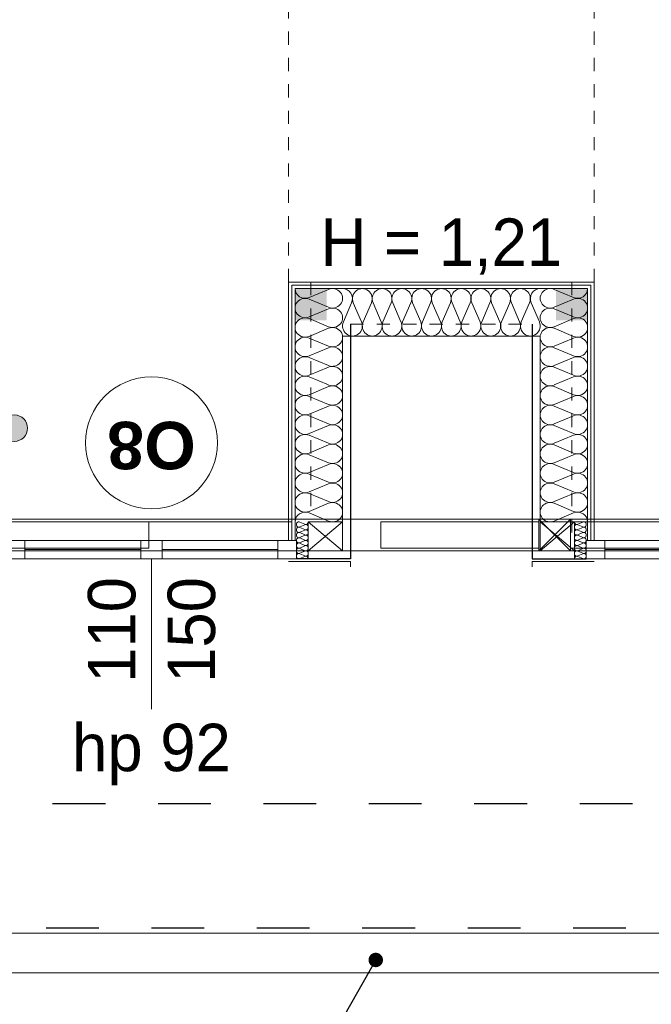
# Model space of a CAD drawing. Extents: x -251948 to -68259, y 37284 to 119967.
# Tile 6 of 41: x -122474 to -120077, y 47294 to 51029. Entities that reach past the tile are written whole.
import ezdxf

# ---------------------------------------------------------------- set-up
doc = ezdxf.new("R2010")
doc.units = 0
doc.header["$MEASUREMENT"] = 0
doc.linetypes.add('Hidden Line', pattern=[100, 50, -50])
doc.linetypes.add('Przerywana', pattern=[400, 200, -200])
for name, color, linetype in [('Arch ocieplenie', 7, 'Continuous'), ('Arch opisy', 7, 'Continuous'), ('Arch ściany działowe', 7, 'Continuous')]:
    doc.layers.add(name, color=color, linetype=linetype)
for name, color, linetype, lineweight, true_color in [('Arch ocieplenie_Nr_Pióra__24', 7, 'Continuous', 13, 0x029e21), ('Arch okna_Nr_Pióra__82', 7, 'Continuous', 20, 0xaaaaaa), ('INWENT.ŚCIANY_Nr_Pióra__2', 7, 'Continuous', 13, 0x7f7f7f), ('Inwentaryzacja Konst._Nr_Pióra__3', 7, 'Continuous', 20, 0xff6600)]:
    doc.layers.add(name, color=color, linetype=linetype, lineweight=lineweight, true_color=true_color)
for name, color, linetype, lineweight in [('Arch opisy okien_Nr_Pióra__21', 7, 'Continuous', 13), ('Arch opisy_Nr_Pióra__21', 7, 'Continuous', 13), ('Arch ściany działowe_Nr_Pióra__5', 7, 'Continuous', 13), ('INWENT DACH_Nr_Pióra__21', 7, 'Continuous', 13), ('INWENT ODWODNIENIE_Nr_Pióra__5', 7, 'Continuous', 13), ('INWENT OPISY_Nr_Pióra__21', 7, 'Continuous', 13), ('INWENT. OKNA_Nr_Pióra__21', 7, 'Continuous', 13), ('INWENT.ŚCIANY_Nr_Pióra__1', 7, 'Continuous', 25), ('INWENT.ŚCIANY_Nr_Pióra__20', 1, 'Continuous', 20)]:
    doc.layers.add(name, color=color, linetype=linetype, lineweight=lineweight)
doc.styles.add('GENERATED_STYLE_5', font='txt')
doc.styles.add('GENERATED_STYLE_6', font='arialbd.ttf')
doc.dimstyles.new('GENERATED_STYLE__1', dxfattribs={"dimtxt": 0.18, "dimasz": 109.44, "dimexe": 0.18, "dimexo": 0.0625, "dimgap": 0.09, "dimtad": 0, "dimtih": 1, "dimtoh": 1, "dimdec": 4, "dimzin": 0, "dimdsep": 46, "dimcen": 0.09, "dimadec": 0, "dimazin": 0, "dimtfac": 1, "dimtdec": 4, "dimtmove": 0, "dimatfit": 3, "dimldrblk": 'ARROWHEAD_11', "dimfxl": 1, "dimtolj": 1, "dimtzin": 0, "dimarcsym": 0})

# ---------------------------------------------------------------- blocks, each defined once
blk = doc.blocks.new('Ściana_77', base_point=(-121453.7, 50033.6))
at = {"layer": 'Arch ściany działowe_Nr_Pióra__5', "linetype": 'Continuous'}
for p, q in [((-121453.7, 50033.6), (-121453.7, 49053.6)), ((-121441.2, 49053.6), (-121441.2, 50021.1)), ((-121453.7, 49053.6), (-121441.2, 49053.6))]:
    blk.add_line(p, q, dxfattribs=at)
blk = doc.blocks.new('Ściana_78', base_point=(-121441.2, 50021.1))
at = {"layer": 'Arch ściany działowe_Nr_Pióra__5', "linetype": 'Continuous'}
for p, q in [((-121441.2, 50021.1), (-121441.2, 49053.6)), ((-121428.7, 49053.6), (-121428.7, 50008.6)), ((-121441.2, 49053.6), (-121428.7, 49053.6))]:
    blk.add_line(p, q, dxfattribs=at)
blk = doc.blocks.new('Ściana_79', base_point=(-120293.7, 50033.6))
at = {"layer": 'Arch ściany działowe_Nr_Pióra__5', "linetype": 'Continuous'}
for p, q in [((-120306.2, 50021.1), (-120306.2, 49053.6)), ((-120293.7, 49053.6), (-120293.7, 50033.6)), ((-120306.2, 49053.6), (-120293.7, 49053.6))]:
    blk.add_line(p, q, dxfattribs=at)
blk = doc.blocks.new('Ściana_80', base_point=(-120306.2, 50021.1))
at = {"layer": 'Arch ściany działowe_Nr_Pióra__5', "linetype": 'Continuous'}
for p, q in [((-120306.2, 49053.6), (-120306.2, 50021.1)), ((-120318.7, 50008.6), (-120318.7, 49053.6)), ((-120318.7, 49053.6), (-120306.2, 49053.6))]:
    blk.add_line(p, q, dxfattribs=at)
blk = doc.blocks.new('Ściana_157', base_point=(-120293.7, 50033.6))
at = {"layer": 'Arch ściany działowe_Nr_Pióra__5', "linetype": 'Continuous'}
for p, q in [((-120293.7, 50033.6), (-121453.7, 50033.6)), ((-121441.2, 50021.1), (-120306.2, 50021.1))]:
    blk.add_line(p, q, dxfattribs=at)
blk = doc.blocks.new('Ściana_158', base_point=(-120306.2, 50021.1))
at = {"layer": 'Arch ściany działowe_Nr_Pióra__5', "linetype": 'Continuous'}
for p, q in [((-120306.2, 50021.1), (-121441.2, 50021.1)), ((-121428.7, 50008.6), (-120318.7, 50008.6))]:
    blk.add_line(p, q, dxfattribs=at)
blk = doc.blocks.new('Izolacja cieplna 14_50', base_point=(-121428.7, 49123.6))
at = {"layer": 'Arch ocieplenie_Nr_Pióra__24', "linetype": 'Continuous'}
for p, q in [((-121375.1, 49974.8), (-121302.4, 50005.5)), ((-121302.4, 49938), (-121375.1, 49968.6)), ((-121375.1, 49901.1), (-121302.4, 49931.8)), ((-121302.4, 49864.2), (-121375.1, 49894.9)), ((-121375.1, 49827.3), (-121302.4, 49858)), ((-121302.4, 49790.5), (-121375.1, 49821.1)), ((-121375.1, 49753.6), (-121302.4, 49784.3)), ((-121302.4, 49716.7), (-121375.1, 49747.4)), ((-121375.1, 49679.8), (-121302.4, 49710.5)), ((-121302.4, 49643), (-121375.1, 49673.6)), ((-121375.1, 49606.1), (-121302.4, 49636.8)), ((-121302.4, 49569.2), (-121375.1, 49599.9)), ((-121375.1, 49532.3), (-121302.4, 49563)), ((-121302.4, 49495.5), (-121375.1, 49526.1)), ((-121375.1, 49458.6), (-121302.4, 49489.3)), ((-121302.4, 49421.7), (-121375.1, 49452.4)), ((-121375.1, 49384.8), (-121302.4, 49415.5)), ((-121302.4, 49348), (-121375.1, 49378.6)), ((-121375.1, 49311.1), (-121302.4, 49341.8)), ((-121302.4, 49274.2), (-121375.1, 49304.9)), ((-121375.1, 49237.3), (-121302.4, 49268)), ((-121302.4, 49200.5), (-121375.1, 49231.1)), ((-121375.1, 49163.6), (-121302.4, 49194.3)), ((-121302.4, 49126.7), (-121375.1, 49157.4))]:
    blk.add_line(p, q, dxfattribs=at)
for centre, start_param, end_param in [((-121390.5, 50008.6), 0, 1.983589), ((-121287, 49971.7), 1.158003, 5.125183), ((-121390.5, 49934.9), 4.299595, 8.266774), ((-121287, 49898), 1.158003, 5.125183), ((-121390.5, 49861.1), 4.299595, 8.266774), ((-121287, 49824.2), 1.158003, 5.125183), ((-121390.5, 49787.4), 4.299595, 8.266774), ((-121287, 49750.5), 1.158003, 5.125183), ((-121390.5, 49713.6), 4.299595, 8.266774), ((-121287, 49676.7), 1.158003, 5.125183), ((-121390.5, 49639.9), 4.299595, 8.266774), ((-121287, 49603), 1.158003, 5.125183), ((-121390.5, 49566.1), 4.299595, 8.266774), ((-121287, 49529.2), 1.158003, 5.125183), ((-121390.5, 49492.4), 4.299595, 8.266774), ((-121287, 49455.5), 1.158003, 5.125183), ((-121390.5, 49418.6), 4.299595, 8.266774), ((-121287, 49381.7), 1.158003, 5.125183), ((-121390.5, 49344.9), 4.299595, 8.266774), ((-121287, 49308), 1.158003, 5.125183), ((-121390.5, 49271.1), 4.299595, 8.266774), ((-121287, 49234.2), 1.158003, 5.125183), ((-121390.5, 49197.4), 4.299595, 8.266774), ((-121287, 49160.5), 1.158003, 5.125183), ((-121390.5, 49123.6), 4.299596, 6.283185)]:
    blk.add_ellipse(centre, major_axis=(-38.3, 0), ratio=0.963245, start_param=start_param, end_param=end_param, dxfattribs=at)
blk = doc.blocks.new('Izolacja cieplna 14_51', base_point=(-121378.7, 48983.6))
at = {"layer": 'Arch ocieplenie_Nr_Pióra__24', "linetype": 'Continuous'}
for p, q in [((-121392.1, 49114.4), (-121410.3, 49122.8)), ((-121410.3, 49104.4), (-121392.1, 49112.8)), ((-121392.1, 49094.4), (-121410.3, 49102.8)), ((-121410.3, 49084.4), (-121392.1, 49092.8)), ((-121392.1, 49074.4), (-121410.3, 49082.8)), ((-121410.3, 49064.4), (-121392.1, 49072.8)), ((-121392.1, 49054.4), (-121410.3, 49062.8)), ((-121410.3, 49044.4), (-121392.1, 49052.8)), ((-121392.1, 49034.4), (-121410.3, 49042.8)), ((-121410.3, 49024.4), (-121392.1, 49032.8)), ((-121392.1, 49014.4), (-121410.3, 49022.8)), ((-121410.3, 49004.4), (-121392.1, 49012.8)), ((-121392.1, 48994.4), (-121410.3, 49002.8)), ((-121410.3, 48984.4), (-121392.1, 48992.8))]:
    blk.add_line(p, q, dxfattribs=at)
for centre, start_param, end_param in [((-121414.2, 49113.6), 5.870392, 9.837571), ((-121388.3, 49123.6), 2.7288, 4.712389), ((-121414.2, 49093.6), 5.870392, 9.837571), ((-121414.2, 49073.6), 5.870392, 9.837571), ((-121388.3, 49103.6), 2.7288, 6.695979), ((-121388.3, 49083.6), 2.7288, 6.695979), ((-121414.2, 49053.6), 5.870392, 9.837571), ((-121414.2, 49033.6), 5.870392, 9.837571), ((-121388.3, 49063.6), 2.7288, 6.695979), ((-121388.3, 49043.6), 2.7288, 6.695979), ((-121414.2, 49013.6), 5.870392, 9.837571), ((-121414.2, 48993.6), 5.870392, 9.837571), ((-121388.3, 49023.6), 2.7288, 6.695979), ((-121388.3, 49003.6), 2.7288, 6.695979), ((-121388.3, 48983.6), 4.712389, 6.695979)]:
    blk.add_ellipse(centre, major_axis=(0, 10), ratio=0.957061, start_param=start_param, end_param=end_param, dxfattribs=at)
blk = doc.blocks.new('Izolacja cieplna 14_53', base_point=(-120318.7, 49123.6))
at = {"layer": 'Arch ocieplenie_Nr_Pióra__24', "linetype": 'Continuous'}
for p, q in [((-120372.4, 49974.8), (-120445.1, 50005.5)), ((-120445.1, 49938), (-120372.4, 49968.6)), ((-120372.4, 49901.1), (-120445.1, 49931.8)), ((-120445.1, 49864.2), (-120372.4, 49894.9)), ((-120372.4, 49827.3), (-120445.1, 49858)), ((-120445.1, 49790.5), (-120372.4, 49821.1)), ((-120372.4, 49753.6), (-120445.1, 49784.3)), ((-120445.1, 49716.7), (-120372.4, 49747.4)), ((-120372.4, 49679.8), (-120445.1, 49710.5)), ((-120445.1, 49643), (-120372.4, 49673.6)), ((-120372.4, 49606.1), (-120445.1, 49636.8)), ((-120445.1, 49569.2), (-120372.4, 49599.9)), ((-120372.4, 49532.3), (-120445.1, 49563)), ((-120445.1, 49495.5), (-120372.4, 49526.1)), ((-120372.4, 49458.6), (-120445.1, 49489.3)), ((-120445.1, 49421.7), (-120372.4, 49452.4)), ((-120372.4, 49384.8), (-120445.1, 49415.5)), ((-120445.1, 49348), (-120372.4, 49378.6)), ((-120372.4, 49311.1), (-120445.1, 49341.8)), ((-120445.1, 49274.2), (-120372.4, 49304.9)), ((-120372.4, 49237.3), (-120445.1, 49268)), ((-120445.1, 49200.5), (-120372.4, 49231.1)), ((-120372.4, 49163.6), (-120445.1, 49194.3)), ((-120445.1, 49126.7), (-120372.4, 49157.4))]:
    blk.add_line(p, q, dxfattribs=at)
for centre, start_param, end_param in [((-120460.5, 49971.7), 4.299595, 8.266775), ((-120357, 50008.6), 1.158004, 3.141593), ((-120460.5, 49898), 4.299595, 8.266775), ((-120357, 49934.9), 1.158004, 5.125183), ((-120357, 49861.1), 1.158004, 5.125183), ((-120460.5, 49824.2), 4.299595, 8.266775), ((-120357, 49787.4), 1.158004, 5.125183), ((-120460.5, 49750.5), 4.299595, 8.266775), ((-120357, 49713.6), 1.158004, 5.125183), ((-120460.5, 49676.7), 4.299595, 8.266775), ((-120357, 49639.9), 1.158004, 5.125183), ((-120460.5, 49603), 4.299595, 8.266775), ((-120357, 49566.1), 1.158004, 5.125183), ((-120460.5, 49529.2), 4.299595, 8.266775), ((-120357, 49492.4), 1.158004, 5.125183), ((-120460.5, 49455.5), 4.299595, 8.266775), ((-120357, 49418.6), 1.158004, 5.125183), ((-120460.5, 49381.7), 4.299595, 8.266775), ((-120357, 49344.9), 1.158004, 5.125183), ((-120460.5, 49308), 4.299595, 8.266775), ((-120357, 49271.1), 1.158004, 5.125183), ((-120460.5, 49234.2), 4.299595, 8.266775), ((-120357, 49197.4), 1.158004, 5.125183), ((-120460.5, 49160.5), 4.299595, 8.266775), ((-120357, 49123.6), 3.141593, 5.125182)]:
    blk.add_ellipse(centre, major_axis=(-38.3, 0), ratio=0.963245, start_param=start_param, end_param=end_param, dxfattribs=at)
blk = doc.blocks.new('Izolacja cieplna 14_56', base_point=(-120368.7, 48983.6))
at = {"layer": 'Arch ocieplenie_Nr_Pióra__24', "linetype": 'Continuous'}
for p, q in [((-120355.3, 49114.4), (-120337.1, 49122.8)), ((-120337.1, 49104.4), (-120355.3, 49112.8)), ((-120355.3, 49094.4), (-120337.1, 49102.8)), ((-120337.1, 49084.4), (-120355.3, 49092.8)), ((-120355.3, 49074.4), (-120337.1, 49082.8)), ((-120337.1, 49064.4), (-120355.3, 49072.8)), ((-120355.3, 49054.4), (-120337.1, 49062.8)), ((-120337.1, 49044.4), (-120355.3, 49052.8)), ((-120355.3, 49034.4), (-120337.1, 49042.8)), ((-120337.1, 49024.4), (-120355.3, 49032.8)), ((-120355.3, 49014.4), (-120337.1, 49022.8)), ((-120337.1, 49004.4), (-120355.3, 49012.8)), ((-120355.3, 48994.4), (-120337.1, 49002.8)), ((-120337.1, 48984.4), (-120355.3, 48992.8))]:
    blk.add_line(p, q, dxfattribs=at)
for centre, start_param, end_param in [((-120359.2, 49123.6), 1.570796, 3.554385), ((-120333.3, 49113.6), 2.728799, 6.695979), ((-120359.2, 49103.6), 5.870392, 9.837571), ((-120359.2, 49083.6), 5.870392, 9.837571), ((-120333.3, 49093.6), 2.728799, 6.695979), ((-120333.3, 49073.6), 2.728799, 6.695979), ((-120359.2, 49063.6), 5.870392, 9.837571), ((-120359.2, 49043.6), 5.870392, 9.837571), ((-120333.3, 49053.6), 2.728799, 6.695979), ((-120333.3, 49033.6), 2.728799, 6.695979), ((-120359.2, 49023.6), 5.870392, 9.837571), ((-120359.2, 49003.6), 5.870392, 9.837571), ((-120333.3, 49013.6), 2.728799, 6.695979), ((-120333.3, 48993.6), 2.728799, 6.695979), ((-120359.2, 48983.6), 5.870392, 7.853982)]:
    blk.add_ellipse(centre, major_axis=(0, 10), ratio=0.957061, start_param=start_param, end_param=end_param, dxfattribs=at)
blk = doc.blocks.new('Izolacja cieplna 14_113', base_point=(-121248.7, 50008.6))
at = {"layer": 'Arch ocieplenie_Nr_Pióra__24', "linetype": 'Continuous'}
for p, q in [((-121245.6, 49882.2), (-121214.4, 49955)), ((-121208.1, 49955), (-121176.9, 49882.2)), ((-121170.6, 49882.2), (-121139.4, 49955)), ((-121133.1, 49955), (-121101.9, 49882.2)), ((-121095.6, 49882.2), (-121064.4, 49955)), ((-121058.1, 49955), (-121026.9, 49882.2)), ((-121020.6, 49882.2), (-120989.4, 49955)), ((-120983.1, 49955), (-120951.9, 49882.2)), ((-120945.6, 49882.2), (-120914.4, 49955)), ((-120908.1, 49955), (-120876.9, 49882.2)), ((-120870.6, 49882.2), (-120839.4, 49955)), ((-120833.1, 49955), (-120801.9, 49882.2)), ((-120795.6, 49882.2), (-120764.4, 49955)), ((-120758.1, 49955), (-120726.9, 49882.2)), ((-120720.6, 49882.2), (-120689.4, 49955)), ((-120683.1, 49955), (-120651.9, 49882.2)), ((-120645.6, 49882.2), (-120614.4, 49955)), ((-120608.1, 49955), (-120576.9, 49882.2)), ((-120570.6, 49882.2), (-120539.4, 49955)), ((-120533.1, 49955), (-120501.9, 49882.2))]:
    blk.add_line(p, q, dxfattribs=at)
for centre, start_param, end_param in [((-121248.7, 49970.3), 4.299596, 6.283185), ((-121173.7, 49970.3), 4.299595, 8.266774), ((-121098.7, 49970.3), 4.299595, 8.266774), ((-121023.7, 49970.3), 4.299595, 8.266774), ((-120948.7, 49970.3), 4.299595, 8.266774), ((-120873.7, 49970.3), 4.299595, 8.266774), ((-120798.7, 49970.3), 4.299595, 8.266774), ((-120723.7, 49970.3), 4.299595, 8.266774), ((-120648.7, 49970.3), 4.299595, 8.266774), ((-120573.7, 49970.3), 4.299595, 8.266774), ((-120498.7, 49970.3), 0, 1.983589), ((-121211.2, 49866.9), 1.158003, 5.125183), ((-121136.2, 49866.9), 1.158003, 5.125183), ((-121061.2, 49866.9), 1.158003, 5.125183), ((-120986.2, 49866.9), 1.158003, 5.125183), ((-120911.2, 49866.9), 1.158003, 5.125183), ((-120836.2, 49866.9), 1.158003, 5.125183), ((-120761.2, 49866.9), 1.158003, 5.125183), ((-120686.2, 49866.9), 1.158003, 5.125183), ((-120611.2, 49866.9), 1.158003, 5.125183), ((-120536.2, 49866.9), 1.158003, 5.125183)]:
    blk.add_ellipse(centre, major_axis=(0, 38.3), ratio=0.979571, start_param=start_param, end_param=end_param, dxfattribs=at)
blk = doc.blocks.new('Linia_60', base_point=(-122493.7, 49479.2))
at = {"layer": 'Arch opisy_Nr_Pióra__21', "linetype": 'Continuous'}
for points in [[(-122678.7, 49479.2), (-122682.5, 49498.3), (-122693.4, 49514.5), (-122709.6, 49525.4), (-122728.7, 49529.2), (-122747.9, 49525.4), (-122764.1, 49514.5), (-122774.9, 49498.3), (-122778.7, 49479.2), (-122774.9, 49460), (-122764.1, 49443.8), (-122747.9, 49433), (-122728.7, 49429.2), (-122709.6, 49433), (-122693.4, 49443.8), (-122682.5, 49460)], [(-122443.7, 49479.2), (-122447.5, 49498.3), (-122458.4, 49514.5), (-122474.6, 49525.4), (-122493.7, 49529.2), (-122512.9, 49525.4), (-122529.1, 49514.5), (-122539.9, 49498.3), (-122543.7, 49479.2), (-122539.9, 49460), (-122529.1, 49443.8), (-122512.9, 49433), (-122493.7, 49429.2), (-122474.6, 49433), (-122458.4, 49443.8), (-122447.5, 49460)]]:
    blk.add_hatch(color=256, dxfattribs=at).paths.add_polyline_path(points, flags=0)
blk.add_line((-122543.7, 49479.2), (-122678.7, 49479.2), dxfattribs=at)
for centre in [(-122728.7, 49479.2), (-122493.7, 49479.2)]:
    blk.add_circle(centre, 50, dxfattribs=at)
blk = doc.blocks.new('ARROWHEAD_11')
at = {"color": 0, "linetype": 'Continuous', "lineweight": 0}
blk.add_line((0, 0), (-1, 0), dxfattribs=at)
at = {"color": 0, "linetype": 'Continuous', "lineweight": 0, "const_width": 0.25, "flags": 128}
blk.add_lwpolyline([(-0.125, 0, 1), (0.125, 0, 1)], format="xyb", close=True, dxfattribs=at)

msp = doc.modelspace()

# ---------------------------------------------------------------- hatches: boundary and pattern name
at = {"layer": 'Arch okna_Nr_Pióra__82', "linetype": 'Continuous'}
for points in [[(-121428.74, 49888.6), (-121308.74, 49888.6), (-121308.74, 50008.6), (-121428.74, 50008.6)], [(-120438.74, 49888.6), (-120318.74, 49888.6), (-120318.74, 50008.6), (-120438.74, 50008.6)]]:
    msp.add_hatch(color=256, dxfattribs=at).paths.add_polyline_path(points, flags=0)

# ---------------------------------------------------------------- linework, layer by layer
at = {"layer": 'Arch ocieplenie_Nr_Pióra__24', "linetype": 'Continuous'}
for p, q in [((-121248.74, 49123.6), (-121248.74, 49828.6)), ((-121248.74, 49828.6), (-120498.74, 49828.6)), ((-120498.74, 49123.6), (-120498.74, 49828.6)), ((-121378.74, 48983.6), (-121378.74, 49013.6)), ((-120368.74, 48983.6), (-120368.74, 49013.6))]:
    msp.add_line(p, q, dxfattribs=at)
at = {"layer": 'Arch opisy okien_Nr_Pióra__21', "linetype": 'Continuous'}
msp.add_circle((-121973.74, 49423.6), 250, dxfattribs=at)
at = {"layer": 'INWENT DACH_Nr_Pióra__21', "linetype": 'Hidden Line'}
for p, q in [((-121453.74, 50033.6), (-121453.74, 52243.6)), ((-120293.74, 50033.6), (-120293.74, 52243.6))]:
    msp.add_line(p, q, dxfattribs=at)
at = {"layer": 'INWENT ODWODNIENIE_Nr_Pióra__5', "linetype": 'Continuous'}
for p, q in [((-127128.74, 47563.6), (-115168.74, 47563.6)), ((-127278.74, 47413.6), (-115168.74, 47413.6))]:
    msp.add_line(p, q, dxfattribs=at)
at = {"layer": 'INWENT OPISY_Nr_Pióra__21', "linetype": 'Continuous'}
msp.add_line((-121973.74, 48983.6), (-121973.74, 48413.6), dxfattribs=at)
at = {"layer": 'INWENT. OKNA_Nr_Pióra__21', "linetype": 'Continuous'}
for p, q in [((-121443.74, 49123.6), (-122503.74, 49123.6)), ((-121248.74, 49013.6), (-121378.74, 49123.6)), ((-121248.74, 49123.6), (-121378.74, 49013.6)), ((-121378.74, 49123.6), (-121248.74, 49123.6)), ((-121378.74, 49013.6), (-121378.74, 49123.6)), ((-121248.74, 49123.6), (-121248.74, 49013.6)), ((-120498.74, 49123.6), (-120498.74, 49013.6)), ((-120368.74, 49123.6), (-120498.74, 49123.6)), ((-120498.74, 49123.6), (-120368.74, 49013.6)), ((-120498.74, 49013.6), (-120368.74, 49123.6)), ((-120368.74, 49013.6), (-120368.74, 49123.6)), ((-119243.74, 49123.6), (-120303.74, 49123.6)), ((-122523.74, 49053.6), (-121423.74, 49053.6)), ((-122453.74, 48983.6), (-122453.74, 49053.6)), ((-122013.74, 48983.6), (-122013.74, 49053.6)), ((-121933.74, 48983.6), (-121933.74, 49053.6)), ((-121493.74, 48983.6), (-121493.74, 49053.6)), ((-121423.74, 48983.6), (-121423.74, 49053.6)), ((-120323.74, 49053.6), (-119223.74, 49053.6)), ((-120323.74, 48983.6), (-120323.74, 49053.6)), ((-120253.74, 48983.6), (-120253.74, 49053.6)), ((-122013.74, 49018.6), (-122453.74, 49018.6)), ((-121493.74, 49018.6), (-121933.74, 49018.6)), ((-121248.74, 49013.6), (-121378.74, 49013.6)), ((-120498.74, 49013.6), (-120368.74, 49013.6)), ((-119813.74, 49018.6), (-120253.74, 49018.6)), ((-121423.74, 48983.6), (-122523.74, 48983.6)), ((-119223.74, 48983.6), (-120323.74, 48983.6))]:
    msp.add_line(p, q, dxfattribs=at)
at = {"layer": 'INWENT.ŚCIANY_Nr_Pióra__1', "linetype": 'Continuous'}
for p, q in [((-121218.74, 49873.6), (-121218.74, 48983.6)), ((-120528.74, 49873.6), (-120528.74, 48983.6)), ((-121218.74, 48983.6), (-121423.74, 48983.6)), ((-120528.74, 48983.6), (-120323.74, 48983.6))]:
    msp.add_line(p, q, dxfattribs=at)
at = {"layer": 'INWENT.ŚCIANY_Nr_Pióra__1', "linetype": 'Przerywana'}
for p, q in [((-114548.74, 48053.6), (-126588.74, 48053.6)), ((-126773.74, 47583.6), (-115148.74, 47583.6))]:
    msp.add_line(p, q, dxfattribs=at)
at = {"layer": 'INWENT.ŚCIANY_Nr_Pióra__2', "linetype": 'Hidden Line'}
for p, q in [((-121368.74, 50033.6), (-121368.74, 49153.6)), ((-120378.74, 50033.6), (-120378.74, 49053.6)), ((-121218.74, 49873.6), (-120528.74, 49873.6))]:
    msp.add_line(p, q, dxfattribs=at)
at = {"layer": 'INWENT.ŚCIANY_Nr_Pióra__20', "linetype": 'Continuous'}
for p, q in [((-121453.74, 48973.6), (-121218.74, 48973.6)), ((-121218.74, 48973.6), (-121218.74, 48953.6)), ((-120528.74, 48973.6), (-120528.74, 48953.6)), ((-120293.74, 48973.6), (-120528.74, 48973.6))]:
    msp.add_line(p, q, dxfattribs=at)
at = {"layer": 'Inwentaryzacja Konst._Nr_Pióra__3', "color": 2}
for p, q in [((-120384.06, 49013.6), (-120504.06, 49133.6)), ((-120384.06, 49133.6), (-120504.06, 49013.6))]:
    msp.add_line(p, q, dxfattribs=at)
for points in [[(-125499.06, 49013.6), (-87898.74, 49013.6), (-87898.74, 49133.6), (-125499.06, 49133.6)], [(-120504.06, 49133.6), (-120384.06, 49133.6), (-120384.06, 49013.6), (-120504.06, 49013.6)]]:
    msp.add_lwpolyline(points, close=True, dxfattribs=at)
at = {"layer": 'Inwentaryzacja Konst._Nr_Pióra__3', "color": 1}
for points in [[(-122584.06, 49123.6), (-121984.06, 49123.6), (-121984.06, 49023.6), (-122584.06, 49023.6)], [(-121104.06, 49123.6), (-120504.06, 49123.6), (-120504.06, 49023.6), (-121104.06, 49023.6)], [(-120384.06, 49123.6), (-119784.06, 49123.6), (-119784.06, 49023.6), (-120384.06, 49023.6)]]:
    msp.add_lwpolyline(points, close=True, dxfattribs=at)

# ---------------------------------------------------------------- block references
at = {"layer": 'Arch ocieplenie', "color": 104, "linetype": 'Continuous', "lineweight": 20, "true_color": 0x029e21}
for name, p in [('Izolacja cieplna 14_50', (-121428.74, 49123.6)), ('Izolacja cieplna 14_113', (-121248.74, 50008.6)), ('Izolacja cieplna 14_53', (-120318.74, 49123.6)), ('Izolacja cieplna 14_51', (-121378.74, 48983.6)), ('Izolacja cieplna 14_56', (-120368.74, 48983.6))]:
    msp.add_blockref(name, p, dxfattribs=at)
at = {"layer": 'Arch opisy', "linetype": 'Continuous'}
msp.add_blockref('Linia_60', (-122493.74, 49479.18), dxfattribs=at)
at = {"layer": 'Arch ściany działowe'}
for name, p in [('Ściana_77', (-121453.74, 50033.6)), ('Ściana_157', (-120293.74, 50033.6)), ('Ściana_78', (-121441.24, 50021.1)), ('Ściana_158', (-120306.24, 50021.1)), ('Ściana_80', (-120306.24, 50021.1)), ('Ściana_79', (-120293.74, 50033.6))]:
    msp.add_blockref(name, p, dxfattribs=at)

# ---------------------------------------------------------------- texts
at = {"layer": 'Arch opisy okien_Nr_Pióra__21', "linetype": 'Continuous', "insert": (-121973.74, 49323.32), "char_height": 180, "attachment_point": 2, "rotation": 180, "style": 'GENERATED_STYLE_6'}
msp.add_mtext('{O8}', dxfattribs=at)
at = {"layer": 'INWENT OPISY_Nr_Pióra__21', "linetype": 'Continuous', "char_height": 180, "attachment_point": 2, "style": 'GENERATED_STYLE_5'}
for s, insert in [('{H = 1,21}', (-120873.74, 50274.8)), ('{hp 92}', (-121973.74, 48357.95))]:
    msp.add_mtext(s, dxfattribs=dict(at, insert=insert))
at = {"layer": 'INWENT OPISY_Nr_Pióra__21', "linetype": 'Continuous', "insert": (-122214.94, 48713.6), "char_height": 180, "width": 1346.3341, "attachment_point": 2, "rotation": 90, "line_spacing_factor": 1.008452, "style": 'GENERATED_STYLE_5'}
msp.add_mtext('{110\\P150}', dxfattribs=at)

# ---------------------------------------------------------------- leaders
at = {"layer": 'INWENT OPISY_Nr_Pióra__21', "linetype": 'Continuous', "annotation_type": 0, "has_hookline": 1, "hookline_direction": 1, "text_width": 677.14}
msp.add_leader([(-121122.69, 47461.79), (-121931.35, 46035.77), (-122306.29, 46035.77)], dimstyle='GENERATED_STYLE__1', dxfattribs=at)

doc.saveas('drawing.dxf')
